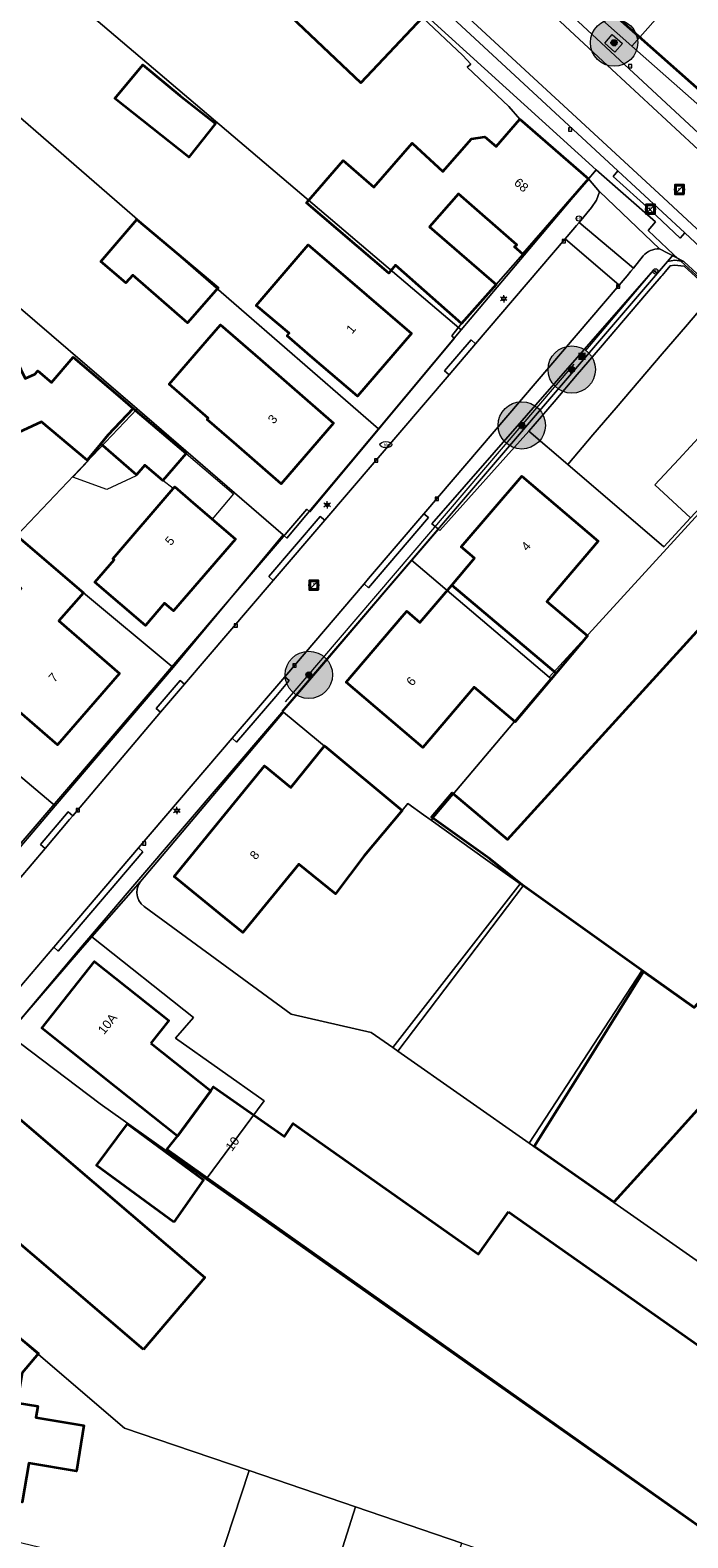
# Model space of a CAD drawing. Header units: metres. Extents: x 163628 to 167676, y 402708 to 405373.
# Tile 250 of 256: x 165515 to 165571, y 403776 to 403903. Entities that reach past the tile are written whole.
import ezdxf
from ezdxf.enums import TextEntityAlignment as Align

# ---------------------------------------------------------------- set-up
doc = ezdxf.new("R2010")
doc.units = ezdxf.units.M
doc.layers.get('0').update_dxf_attribs({"lineweight": 25})
for name, color, linetype, lineweight in [('X-CA190022.004-UO-BGT_Ondergrond$0$GE_202_SHDMuur30cm_Lijn_GEM', 253, 'Continuous', 9), ('X-CA190022.004-UO-BGT_Ondergrond$0$GE_203_VGOHaag_Lijn_GEM', 253, 'X-CA190022.004-UO-BGT_Ondergrond$0$Heg', 9), ('X-CA190022.004-UO-BGT_Ondergrond$0$GE_314_WGDRijbaanLokaleweg_Vlak_GEM', 253, 'Continuous', 9), ('X-CA190022.004-UO-BGT_Ondergrond$0$GE_316_WGDFietspad_Vlak_GEM', 253, 'Continuous', 9), ('X-CA190022.004-UO-BGT_Ondergrond$0$GE_317_WGDVoetpad_Vlak_GEM', 253, 'Continuous', 9), ('X-CA190022.004-UO-BGT_Ondergrond$0$GE_320_WGDParkeervlak_Vlak_GEM', 253, 'Continuous', 9), ('X-CA190022.004-UO-BGT_Ondergrond$0$GE_322_WGDInrit_Vlak_GEM', 253, 'Continuous', 9), ('X-CA190022.004-UO-BGT_Ondergrond$0$GE_401_OTDErf_Vlak_GEM', 253, 'Continuous', 9), ('X-CA190022.004-UO-BGT_Ondergrond$0$GE_4502_GBKN_Huisnummer_Lijn_GEM', 7, 'Continuous', 9), ('X-CA190022.004-UO-BGT_Ondergrond$0$GE_477_BTDGroenvoorziening_Vlak_GEM', 253, 'Continuous', 9), ('X-CA190022.004-UO-BGT_Ondergrond$0$GE_490_WGIBoomspiegel_Inrichtend_Vlak_GEM', 253, 'Continuous', 9), ('X-CA190022.004-UO-BGT_Ondergrond$0$GE_491_VGOHaag_Inrichtend_Vlak_GEM', 253, 'Continuous', 9), ('X-CA190022.004-UO-BGT_Ondergrond$0$GE_601_PNDgrondvlakpand_Vlak_MV_GEM', 34, 'Continuous', 35), ('X-CA190022.004-UO-BGT_Ondergrond$0$GE_632_GBILuifel_Inrichtend_Vlak_GEM', 253, 'Continuous', 9), ('X-CA190022.004-UO-BGT_Ondergrond$0$GE_814_BRDVerkeersbord_Punt_GEM', 253, 'Continuous', 9), ('X-CA190022.004-UO-BGT_Ondergrond$0$GE_832_KSTElektrakast_Punt_GEM', 253, 'Continuous', 9), ('X-CA190022.004-UO-BGT_Ondergrond$0$GE_861_PALLichtmast_Punt_GEM', 253, 'Continuous', 9), ('X-CA190022.004-UO-BGT_Ondergrond$0$GE_882_PutBrandkraan_Punt_GEM', 253, 'Continuous', 9), ('X-CA190022.004-UO-BGT_Ondergrond$0$GE_885_PutInspectieofRioolput_Punt_GEM', 253, 'Continuous', 9), ('X-CA190022.004-UO-BGT_Ondergrond$0$GE_886_PutKolk_Punt_GEM', 253, 'Continuous', 9), ('X-CA190022.004-UO-BGT_Ondergrond$0$N-WE-RI-PUT_INSPECTIE-S', 253, 'Continuous', 9), ('X-CA190022.004-UO-DWM_Beplanting$0$B-WE-GR-BOOM-S AFKOMSTIG UIT BGT', 252, 'Continuous', 0), ('X-CA190022.004-UO-KAD_Percelen$0$B-WE-KG-GRENS_PERCEEL-GV', 150, 'Continuous', 9), ('X-CA190022.004-UO-WHM_Riolering gemeente_NLCS$0$B-WE-RI-PUT-S', 214, 'Continuous', 15)]:
    doc.layers.add(name, color=color, linetype=linetype, lineweight=lineweight)
doc.layers.add('X-CA190022.004-UO-DWM_Beplanting$0$B-WE-GR-BOOM-S AFKOMSTIG UIT BOMENBESTAND GEMEENTE', color=252, linetype='Continuous')
doc.layers.add('X-CA190022.004-UO-DWM_Beplanting$0$N-GV-GR-GRAS-A-200', color=7, linetype='Continuous')
doc.styles.add('X-CA190022.004-UO-BGT_Ondergrond$0$BGT_NAR', font='arial.ttf', dxfattribs={"height": 1})
doc.styles.add('X-CA190022.004-UO-BGT_Ondergrond$0$NLCS-ISO', font='NLCS-ISO.ttf')
doc.linetypes.add('X-CA190022.004-UO-BGT_Ondergrond$0$Heg', pattern='A,5,-1.5,[2,dgnlstyle-meierijstad.shx,S=0.007937,R=45,X=0,Y=0],-1.5', length=8)

# ---------------------------------------------------------------- blocks, each defined once
blk = doc.blocks.new('X-CA190022.004-UO-BGT_Ondergrond$0$SRI-KOLK-SO')
at = {"color": 0, "linetype": 'ByBlock', "lineweight": 18}
blk.add_lwpolyline([(-1.125, -1.125), (1.125, -1.125), (1.125, 1.125), (-1.125, 1.125)], close=True, dxfattribs=at)
at = {"color": 0, "linetype": 'ByBlock', "lineweight": 18, "style": 'X-CA190022.004-UO-BGT_Ondergrond$0$NLCS-ISO'}
blk.add_text('k', height=1.5, dxfattribs=at).set_placement((0, 0), align=Align.MIDDLE_CENTER)
blk = doc.blocks.new('X-CA190022.004-UO-BGT_Ondergrond$0$IMGEOKolk')
at = {"xscale": 5, "yscale": 5, "zscale": 5}
blk.add_blockref('X-CA190022.004-UO-BGT_Ondergrond$0$SRI-KOLK-SO', (0, 0), dxfattribs=at)
blk = doc.blocks.new('X-CA190022.004-UO-BGT_Ondergrond$0$SKL-WATER_BRANDKRAAN_BRANDPUT-SO')
at = {"color": 0, "linetype": 'ByBlock', "lineweight": 18}
blk.add_ellipse((0, 0), major_axis=(2.5, 0), ratio=0.54, dxfattribs=at)
at = {"color": 0, "linetype": 'ByBlock', "lineweight": 18, "style": 'X-CA190022.004-UO-BGT_Ondergrond$0$NLCS-ISO'}
blk.add_text('bk', height=1.5, dxfattribs=at).set_placement((0.16, 0), align=Align.MIDDLE_CENTER)
blk = doc.blocks.new('X-CA190022.004-UO-BGT_Ondergrond$0$IMGEOBrandkraanput')
at = {"xscale": 5, "yscale": 5, "zscale": 5}
blk.add_blockref('X-CA190022.004-UO-BGT_Ondergrond$0$SKL-WATER_BRANDKRAAN_BRANDPUT-SO', (0, 0), dxfattribs=at)
blk = doc.blocks.new('X-CA190022.004-UO-BGT_Ondergrond$0$SIE-WEG_PAAL_VERKEERSBORD-SO')
at = {"linetype": 'ByBlock', "lineweight": 18}
blk.add_circle((0, 0), 1.5, dxfattribs=at)
at = {"linetype": 'ByBlock', "lineweight": 18, "style": 'X-CA190022.004-UO-BGT_Ondergrond$0$NLCS-ISO'}
blk.add_text('vb', height=1.5, dxfattribs=at).set_placement((0, 0.13), align=Align.MIDDLE_CENTER)
blk = doc.blocks.new('X-CA190022.004-UO-BGT_Ondergrond$0$IMGEOVerkeersbord')
at = {"xscale": 5, "yscale": 5, "zscale": 5}
blk.add_blockref('X-CA190022.004-UO-BGT_Ondergrond$0$SIE-WEG_PAAL_VERKEERSBORD-SO', (0, 0), dxfattribs=at)
blk = doc.blocks.new('X-CA190022.004-UO-BGT_Ondergrond$0$SRI-PUT_INSPECTIEPUT_RIOOLPUT-SO')
at = {"color": 0, "linetype": 'ByBlock', "lineweight": 18}
blk.add_lwpolyline([(-1.12, -1.12), (1.12, -1.12), (1.12, 1.12), (-1.12, 1.12)], close=True, dxfattribs=at)
at = {"color": 0, "linetype": 'ByBlock', "lineweight": 18, "style": 'X-CA190022.004-UO-BGT_Ondergrond$0$NLCS-ISO'}
blk.add_text('r', height=1.5, dxfattribs=at).set_placement((0, 0.28), align=Align.MIDDLE_CENTER)
blk = doc.blocks.new('X-CA190022.004-UO-BGT_Ondergrond$0$IMGEOInspectierioolput')
at = {"layer": 'X-CA190022.004-UO-BGT_Ondergrond$0$N-WE-RI-PUT_INSPECTIE-S', "xscale": 10, "yscale": 10, "zscale": 10}
blk.add_blockref('X-CA190022.004-UO-BGT_Ondergrond$0$SRI-PUT_INSPECTIEPUT_RIOOLPUT-SO', (0, 0), dxfattribs=at)
blk = doc.blocks.new('X-CA190022.004-UO-BGT_Ondergrond$0$N-SIE-WEG_LICHTMAST-SO')
h = blk.add_hatch(color=256)
h.paths.add_polyline_path([(1.2, 0.5, 0.658505), (-1.2, 0.5)])
h.paths.add_polyline_path([(-1.2, -0.5, 0.658505), (1.2, -0.5)])
at = {"flags": 128}
for points in [[(-2.2, 1.3), (-1.1, 0.6)], [(-1.2, 0.5), (1.2, 0.5)], [(0, 1.3), (0, 2.5)], [(1.1, 0.6), (2.2, 1.3)], [(-2.2, -1.3), (-1.1, -0.6)], [(-1.2, -0.5), (1.2, -0.5)], [(0, -1.3), (0, -2.5)], [(2.2, -1.3), (1.1, -0.6)]]:
    blk.add_lwpolyline(points, dxfattribs=at)
at = {"ltscale": 0.5}
blk.add_circle((0, 0), 1.27, dxfattribs=at)
at = {"style": 'X-CA190022.004-UO-BGT_Ondergrond$0$NLCS-ISO'}
blk.add_attdef('TYPE', text='', height=1.8, dxfattribs=at).set_placement((0, 2.5), align=Align.BOTTOM_CENTER)
blk = doc.blocks.new('X-CA190022.004-UO-BGT_Ondergrond$0$IMGEOLichtmastpaal')
at = {"xscale": 5, "yscale": 5, "zscale": 5}
blk.add_blockref('X-CA190022.004-UO-BGT_Ondergrond$0$N-SIE-WEG_LICHTMAST-SO', (0, 6.4), dxfattribs=at)
blk = doc.blocks.new('*U30')
at = {"layer": 'X-CA190022.004-UO-BGT_Ondergrond$0$GE_832_KSTElektrakast_Punt_GEM'}
h = blk.add_hatch(color=40, dxfattribs=at)
edge = h.paths.add_edge_path()
edge.add_spline(control_points=[(-15.8, -13), (-15.8, -15.8), (-13, -15.8)], knot_values=[0, 0, 0, 1, 1, 1], degree=2, periodic=0)
edge.add_line((-13, -15.8), (13, -15.8))
edge.add_spline(control_points=[(13, -15.8), (15.8, -15.8), (15.8, -13)], knot_values=[0, 0, 0, 1, 1, 1], degree=2, periodic=0)
edge.add_line((15.8, -13), (15.8, 13))
edge.add_spline(control_points=[(15.8, 13), (15.8, 15.8), (13.2, 15.8)], knot_values=[0, 0, 0, 1, 1, 1], degree=2, periodic=0)
edge.add_line((13.2, 15.8), (-13, 15.8))
edge.add_spline(control_points=[(-13, 15.8), (-15.8, 15.8), (-15.8, 13)], knot_values=[0, 0, 0, 1, 1, 1], degree=2, periodic=0)
edge.add_line((-15.8, 13), (-15.8, -13))
blk = doc.blocks.new('X-CA190022.004-UO-BGT_Ondergrond$0$IMGEOElektrakast')
at = {"layer": 'X-CA190022.004-UO-BGT_Ondergrond$0$GE_832_KSTElektrakast_Punt_GEM'}
h = blk.add_hatch(color=0, dxfattribs=at)
edge = h.paths.add_edge_path()
edge.add_spline(control_points=[(8.9, -11.9), (9.1, -11.9), (9.1, -11.7)], knot_values=[0, 0, 0, 1, 1, 1], degree=2, periodic=0)
edge.add_line((9.1, -11.7), (9.1, 3.6))
edge.add_line((9.1, 3.6), (-9.1, 3.6))
edge.add_line((-9.1, 3.6), (-9.1, -11.7))
edge.add_spline(control_points=[(-9.1, -11.7), (-9, -11.9), (-8.9, -11.9)], knot_values=[0, 0, 0, 1, 1, 1], degree=2, periodic=0)
edge.add_line((-8.9, -11.9), (8.9, -11.9))
edge = h.paths.add_edge_path()
edge.add_line((8.9, 9.2), (-8.9, 9.2))
edge.add_spline(control_points=[(-8.9, 9.2), (-9.1, 9.1), (-9.1, 9)], knot_values=[0, 0, 0, 1, 1, 1], degree=2, periodic=0)
edge.add_line((-9.1, 9), (-9.1, 6.6))
edge.add_spline(control_points=[(-9.1, 6.6), (-9, 6.4), (-8.9, 6.4)], knot_values=[0, 0, 0, 1, 1, 1], degree=2, periodic=0)
edge.add_line((-8.9, 6.4), (8.9, 6.4))
edge.add_spline(control_points=[(8.9, 6.4), (9.1, 6.4), (9.1, 6.6)], knot_values=[0, 0, 0, 1, 1, 1], degree=2, periodic=0)
edge.add_line((9.1, 6.6), (9.1, 9))
edge.add_spline(control_points=[(9.1, 9), (9.1, 9.2), (8.9, 9.2)], knot_values=[0, 0, 0, 1, 1, 1], degree=2, periodic=0)
h = blk.add_hatch(color=0, dxfattribs=at)
edge = h.paths.add_edge_path(flags=0)
edge.add_spline(control_points=[(-7.3, -1.4), (-7.3, -2.4), (-6.1, -2.6)], knot_values=[0, 0, 0, 1, 1, 1], degree=2, periodic=0)
edge.add_spline(control_points=[(-6.1, -2.6), (-4.8, -2.4), (-4.8, -1.5), (-4.8, -0.1), (-6.1, -0.1)], knot_values=[0, 0, 0, 0.5, 0.5, 1, 1, 1], degree=2, periodic=0)
edge.add_spline(control_points=[(-6.1, -0.1), (-7.1, -0.1), (-7.3, -1.3)], knot_values=[0, 0, 0, 1, 1, 1], degree=2, periodic=0)
edge.add_line((-7.3, -1.3), (-7.3, -1.4))
at = {"layer": 'X-CA190022.004-UO-BGT_Ondergrond$0$GE_832_KSTElektrakast_Punt_GEM', "color": 0}
blk.add_blockref('*U30', (0, 0), dxfattribs=at)
blk = doc.blocks.new('X-CA190022.004-UO-WHM_Riolering gemeente_NLCS$0$B-SRI-PUT_BETON-SO')
blk.add_line((-1.41, -1.41), (1.41, 1.41))
at = {"lineweight": -3, "flags": 128}
blk.add_lwpolyline([(2, -2), (2, 2), (-2, 2), (-2, -2)], close=True, dxfattribs=at)
at = {"lineweight": -3}
blk.add_circle((0, 0), 2, dxfattribs=at)
blk = doc.blocks.new('X-CA190022.004-UO-DWM_Beplanting$0$SGR-BOOM_01-SO')
at = {"linetype": 'ByBlock', "lineweight": 18}
h = blk.add_hatch(color=0, dxfattribs=at)
h.dxf.hatch_style = 1
edge = h.paths.add_edge_path()
edge.add_arc((0, 0), 0.25, 0, 360)
at = {"color": 0, "linetype": 'ByBlock', "lineweight": 18}
for radius in [2, 0.25]:
    blk.add_circle((0, 0), radius, dxfattribs=at)
blk = doc.blocks.new('X-CA190022.004-UO-DWM_Beplanting$0$IMGEOBoom')
at = {"transparency": 33554457}
h = blk.add_hatch(color=256, dxfattribs=at)
h.dxf.hatch_style = 1
edge = h.paths.add_edge_path()
edge.add_arc((0, 0), 100, 0, 360)
edge = h.paths.add_edge_path(flags=17)
edge.add_arc((0, 0), 12.5, 0, 360)
h = blk.add_hatch()
h.set_pattern_fill('ANGLE', color=256)
h.set_pattern_definition([(0, (0, 0), (0, 6.985), [5.08, -1.905]), (90, (0, 0), (-6.985, 4e-16), [5.08, -1.905])])
edge = h.paths.add_edge_path(flags=17)
edge.add_arc((0, 0), 12.5, 0, 360)
at = {"layer": 'X-CA190022.004-UO-DWM_Beplanting$0$N-GV-GR-GRAS-A-200'}
h = blk.add_hatch(color=256, dxfattribs=at)
h.dxf.hatch_style = 1
edge = h.paths.add_edge_path(flags=17)
edge.add_arc((0, 0), 12.5, 0, 360)
at = {"xscale": 50, "yscale": 50, "zscale": 50}
blk.add_blockref('X-CA190022.004-UO-DWM_Beplanting$0$SGR-BOOM_01-SO', (0, 0), dxfattribs=at)

msp = doc.modelspace()

# ---------------------------------------------------------------- linework, layer by layer
at = {"layer": 'X-CA190022.004-UO-BGT_Ondergrond$0$GE_202_SHDMuur30cm_Lijn_GEM'}
msp.add_line((165568.491, 403859.579), (165560.381, 403866.57), dxfattribs=at)
at = {"layer": 'X-CA190022.004-UO-BGT_Ondergrond$0$GE_203_VGOHaag_Lijn_GEM'}
for p, q in [((165561.903, 403876.188), (165567.66, 403882.985)), ((165536.512, 403846.473), (165560.926, 403875.04))]:
    msp.add_line(p, q, dxfattribs=at)
at = {"layer": 'X-CA190022.004-UO-BGT_Ondergrond$0$GE_314_WGDRijbaanLokaleweg_Vlak_GEM', "flags": 128}
for points in [[(165603.654, 403856.382), (165568.085, 403889.49), (165541.795, 403913.781)], [(165559.352, 403904.391), (165562.959, 403901.025)], [(165562.959, 403901.025), (165574.501, 403890.328)], [(165566.756, 403884.197), (165565.934, 403883.176), (165561.344, 403887.035), (165562.399, 403888.281), (165562.805, 403888.917), (165563.057, 403889.627)], [(165563.057, 403889.627), (165563.066, 403889.654), (165568.138, 403884.786)], [(165561.344, 403887.035), (165565.934, 403883.176), (165565.711, 403882.9), (165565.412, 403882.528), (165564.889, 403881.916), (165564.717, 403881.714), (165560.161, 403885.638), (165560.332, 403885.84), (165561.115, 403886.764), (165561.344, 403887.035)], [(165502.917, 403808.141), (165502.893, 403808.161), (165497.775, 403812.536), (165497.751, 403812.557), (165500.392, 403815.595), (165504.072, 403819.827), (165505.198, 403821.121), (165516.194, 403834.086), (165518.269, 403836.533), (165518.537, 403836.849), (165525.955, 403845.595), (165527.984, 403847.97), (165535.484, 403856.75), (165539.836, 403861.844), (165550.345, 403874.147), (165552.584, 403876.768), (165560.161, 403885.638), (165564.717, 403881.714), (165548.225, 403862.397), (165543.538, 403856.907), (165543.157, 403856.46), (165536.455, 403848.611)], [(165573.761, 403871.347), (165571.728, 403869.146), (165569.758, 403867.013), (165567.742, 403864.83), (165570.767, 403862.036), (165568.491, 403859.579), (165560.381, 403866.57), (165562.511, 403869.065), (165564.469, 403871.357), (165566.423, 403873.645), (165568.371, 403875.926), (165570.325, 403878.214), (165571.929, 403880.092), (165572.735, 403881.036), (165577.516, 403876.411), (165577.918, 403876.584), (165581.306, 403873.448), (165576.887, 403868.663), (165573.898, 403871.22), (165573.761, 403871.347)], [(165536.455, 403848.611), (165532.004, 403843.397), (165524.084, 403834.12), (165516.922, 403825.732), (165511.626, 403819.528), (165509.251, 403816.746), (165509.249, 403816.744), (165503.498, 403810.082)]]:
    msp.add_lwpolyline(points, dxfattribs=at)
at = {"layer": 'X-CA190022.004-UO-BGT_Ondergrond$0$GE_314_WGDRijbaanLokaleweg_Vlak_GEM'}
msp.add_arc((165568.042, 403883.095), 1.694, 86.7638, 139.40301, dxfattribs=at)
at = {"layer": 'X-CA190022.004-UO-BGT_Ondergrond$0$GE_316_WGDFietspad_Vlak_GEM', "flags": 128}
for points in [[(165629.158, 403831.276), (165628.319, 403832.082), (165626.45, 403833.877), (165622.969, 403837.218), (165622.668, 403837.507), (165571.582, 403884.926), (165570.271, 403886.141), (165564.598, 403891.398), (165534.765, 403919.041), (165530.348, 403923.134), (165525.571, 403927.567), (165519.398, 403933.08), (165520.087, 403933.866), (165520.419, 403933.575), (165529.235, 403925.402), (165541.795, 403913.781)], [(165541.795, 403913.781), (165568.085, 403889.49), (165603.654, 403856.382)], [(165551.085, 403913.495), (165597.235, 403870.621), (165600.209, 403867.859), (165612.569, 403856.376), (165617.476, 403851.818), (165626.73, 403843.22), (165630.693, 403839.539), (165635.856, 403834.378)], [(165574.501, 403890.328), (165562.959, 403901.025), (165559.352, 403904.391)]]:
    msp.add_lwpolyline(points, dxfattribs=at)
at = {"layer": 'X-CA190022.004-UO-BGT_Ondergrond$0$GE_317_WGDVoetpad_Vlak_GEM', "flags": 128}
for points in [[(165518.092, 403934.232), (165518.369, 403933.988), (165519.117, 403933.328), (165519.398, 403933.08), (165525.571, 403927.567), (165530.348, 403923.134), (165534.765, 403919.041), (165564.598, 403891.398), (165564.215, 403890.911), (165567.349, 403888.084), (165569.87, 403885.708), (165570.271, 403886.141), (165571.582, 403884.926), (165622.668, 403837.507), (165622.969, 403837.218), (165622.669, 403836.888), (165626.123, 403833.536), (165626.45, 403833.877), (165628.319, 403832.082), (165629.158, 403831.276)], [(165635.856, 403834.378), (165630.693, 403839.539), (165630.95, 403839.804), (165628.837, 403841.772), (165627.03, 403843.542), (165626.73, 403843.22), (165617.476, 403851.818), (165617.776, 403852.141), (165616.96, 403852.869), (165614.657, 403855.041), (165612.85, 403856.687), (165612.569, 403856.376), (165600.209, 403867.859), (165600.463, 403868.12), (165597.475, 403870.936), (165597.235, 403870.621), (165551.085, 403913.495)], [(165562.941, 403905.809), (165572.54, 403897.33)], [(165625.281, 403832.538), (165621.24, 403836.6), (165621.43, 403836.83), (165620.16, 403838.08), (165620.05, 403837.96), (165610.427, 403846.946), (165599.05, 403857.57), (165598.87, 403857.38), (165593.35, 403862.46), (165593.25, 403862.39), (165585.868, 403869.224), (165581.306, 403873.448), (165577.918, 403876.584), (165570.2, 403883.73), (165568.138, 403884.786), (165563.066, 403889.654), (165563.057, 403889.627), (165562.14, 403890.72), (165556.34, 403895.77), (165555.39, 403896.84), (165551.88, 403900.16), (165552.18, 403900.43), (165551.5, 403901.16), (165548.089, 403904.363)], [(165503.758, 403822.41), (165538.32, 403862.77), (165538.57, 403862.56), (165550.78, 403877.22), (165550.58, 403877.43), (165551.41, 403878.47), (165554.34, 403881.79), (165556.57, 403884.36), (165562.14, 403890.72), (165563.057, 403889.627), (165562.805, 403888.917), (165562.399, 403888.281), (165561.344, 403887.035), (165561.115, 403886.764), (165560.332, 403885.84), (165560.161, 403885.638), (165552.584, 403876.768), (165552.204, 403877.093), (165549.965, 403874.472), (165550.345, 403874.147), (165539.836, 403861.844), (165539.455, 403862.169), (165535.104, 403857.075), (165535.484, 403856.75)], [(165511.626, 403819.528), (165516.922, 403825.732), (165517.303, 403825.407), (165524.464, 403833.795), (165524.084, 403834.12), (165532.004, 403843.397), (165532.384, 403843.073), (165535.69, 403846.944), (165536.835, 403848.286), (165536.455, 403848.611), (165543.157, 403856.46), (165543.537, 403856.136), (165548.606, 403862.073), (165548.225, 403862.397), (165564.717, 403881.714), (165564.889, 403881.916), (165565.412, 403882.528), (165565.711, 403882.9), (165565.934, 403883.176), (165566.756, 403884.197)], [(165568.138, 403884.786), (165570.2, 403883.73), (165569.44, 403883.83), (165568.8, 403883.74), (165567.949, 403882.744), (165567.622, 403883.003), (165548.888, 403861.534), (165549.443, 403861.087)], [(165549.443, 403861.087), (165544.889, 403855.755), (165539.384, 403849.311), (165523.788, 403831.058), (165519.066, 403825.532), (165510.227, 403815.032), (165504.507, 403808.362), (165504.57, 403806.727), (165502.917, 403808.141)], [(165535.484, 403856.75), (165527.984, 403847.97), (165527.604, 403848.295), (165525.575, 403845.92), (165525.955, 403845.595), (165518.537, 403836.849), (165518.156, 403837.172), (165515.812, 403834.409), (165516.194, 403834.086), (165505.198, 403821.121)]]:
    msp.add_lwpolyline(points, dxfattribs=at)
at = {"layer": 'X-CA190022.004-UO-BGT_Ondergrond$0$GE_317_WGDVoetpad_Vlak_GEM', "extrusion": (0, 0, -1)}
msp.add_arc((-165568.042, 403883.095), 1.694, 40.59699, 93.2362, dxfattribs=at)
at = {"layer": 'X-CA190022.004-UO-BGT_Ondergrond$0$GE_320_WGDParkeervlak_Vlak_GEM', "flags": 128}
for points in [[(165570.325, 403878.214), (165568.371, 403875.926), (165566.423, 403873.645), (165564.469, 403871.357), (165562.511, 403869.065), (165560.381, 403866.57), (165557.099, 403869.372), (165559.23, 403871.867), (165561.188, 403874.16), (165563.142, 403876.448), (165565.089, 403878.728), (165567.043, 403881.016), (165568.278, 403882.463), (165568.346, 403882.542), (165568.648, 403882.893), (165569.045, 403883.356), (165569.398, 403883.405), (165570.227, 403883.338), (165572.735, 403881.036), (165571.929, 403880.092), (165570.325, 403878.214)], [(165573.898, 403871.22), (165576.887, 403868.663), (165574.753, 403866.352), (165572.783, 403864.219), (165570.767, 403862.036), (165567.742, 403864.83), (165569.758, 403867.013), (165571.728, 403869.146), (165573.761, 403871.347), (165573.898, 403871.22)]]:
    msp.add_lwpolyline(points, dxfattribs=at)
at = {"layer": 'X-CA190022.004-UO-BGT_Ondergrond$0$GE_322_WGDInrit_Vlak_GEM', "flags": 128}
for points in [[(165564.598, 403891.398), (165570.271, 403886.141), (165569.87, 403885.708), (165567.349, 403888.084), (165564.215, 403890.911), (165564.598, 403891.398)], [(165552.584, 403876.768), (165550.345, 403874.147), (165549.965, 403874.472), (165552.204, 403877.093), (165552.584, 403876.768)], [(165539.836, 403861.844), (165535.484, 403856.75), (165535.104, 403857.075), (165539.455, 403862.169), (165539.836, 403861.844)], [(165548.225, 403862.397), (165548.606, 403862.073), (165543.537, 403856.136), (165543.157, 403856.46), (165543.538, 403856.907), (165548.225, 403862.397)], [(165527.984, 403847.97), (165525.955, 403845.595), (165525.575, 403845.92), (165527.604, 403848.295), (165527.984, 403847.97)], [(165536.455, 403848.611), (165536.835, 403848.286), (165535.69, 403846.944), (165532.384, 403843.073), (165532.004, 403843.397), (165536.455, 403848.611)], [(165518.537, 403836.849), (165518.269, 403836.533), (165516.194, 403834.086), (165515.812, 403834.409), (165518.156, 403837.172), (165518.537, 403836.849)], [(165524.084, 403834.12), (165524.464, 403833.795), (165517.303, 403825.407), (165516.922, 403825.732), (165524.084, 403834.12)]]:
    msp.add_lwpolyline(points, dxfattribs=at)
at = {"layer": 'X-CA190022.004-UO-BGT_Ondergrond$0$GE_401_OTDErf_Vlak_GEM', "flags": 128}
for points in [[(165523.107, 403917.625), (165542.892, 403898.827), (165548.089, 403904.363), (165551.5, 403901.16), (165552.18, 403900.43), (165551.88, 403900.16), (165555.39, 403896.84), (165556.34, 403895.77), (165554.324, 403893.455), (165553.381, 403894.275), (165552.238, 403894.104), (165549.828, 403891.336), (165547.22, 403893.74), (165543.98, 403890.01), (165541.38, 403892.27), (165538.28, 403888.7), (165545.25, 403882.75), (165545.83, 403883.41), (165551.41, 403878.47)], [(165524.469, 403900.367), (165527.599, 403897.767), (165530.597, 403895.394), (165528.344, 403892.548), (165522.088, 403897.5), (165524.469, 403900.367)], [(165554.34, 403881.79), (165548.69, 403886.65), (165551.14, 403889.45), (165556.06, 403885.15), (165555.89, 403884.96), (165556.57, 403884.36), (165554.34, 403881.79)], [(165523.95, 403887.29), (165530.832, 403881.511), (165528.24, 403878.54), (165523.62, 403882.57), (165523.03, 403881.93), (165520.91, 403883.73), (165523.95, 403887.29)], [(165536.833, 403877.654), (165534.053, 403880.013), (165538.449, 403885.144), (165538.605, 403885.008), (165543.38, 403880.9), (165547.17, 403877.64), (165542.6, 403872.33), (165538.81, 403875.59), (165536.653, 403877.445), (165536.833, 403877.654)], [(165551.41, 403878.47), (165550.58, 403877.43), (165550.78, 403877.22), (165538.57, 403862.56), (165538.32, 403862.77), (165503.758, 403822.41)], [(165529.911, 403877.074), (165531.033, 403878.365), (165534.38, 403875.453), (165536.82, 403873.33), (165540.59, 403870.05), (165536.14, 403864.93), (165532.37, 403868.21), (165529.889, 403870.369), (165529.985, 403870.479), (165526.678, 403873.354), (165529.911, 403877.074)], [(165515.881, 403870.153), (165509.604, 403867.257), (165508.7, 403869.22), (165506.61, 403873.76), (165513.09, 403876.75), (165514.5, 403873.82), (165515.33, 403874.2), (165515.58, 403874.47), (165516.74, 403873.48), (165518.58, 403875.64), (165522.37, 403872.38), (165523.629, 403871.297), (165528.112, 403867.474), (165526.157, 403865.206), (165524.642, 403866.512), (165523.931, 403865.686), (165520.9, 403868.298), (165519.764, 403866.93), (165515.881, 403870.153)], [(165509.83, 403860.03), (165512.15, 403861.93), (165519.43, 403855.69), (165517.37, 403853.32), (165522.48, 403848.89), (165517.24, 403842.84), (165508.923, 403850.034), (165514.177, 403856.07), (165509.636, 403859.848), (165507.392, 403857.735), (165505.644, 403861.385), (165502.903, 403860.217), (165501.589, 403863.211), (165497.879, 403861.497), (165494.82, 403868.11), (165501.25, 403871.08), (165502.46, 403868.54), (165505.22, 403869.82), (165509.83, 403860.03)], [(165618.71, 403717.57), (165513.858, 403751.578), (165497.45, 403756.9), (165497.641, 403758.03), (165500.882, 403777.188), (165504.103, 403795.945), (165504.133, 403796.118), (165504.776, 403799.861), (165504.809, 403800.559), (165504.57, 403806.727), (165504.507, 403808.362), (165510.227, 403815.032), (165519.066, 403825.532), (165523.788, 403831.058), (165539.384, 403849.311), (165544.889, 403855.755), (165549.443, 403861.087), (165549.566, 403860.988), (165557.099, 403869.372), (165560.381, 403866.57), (165568.491, 403859.579), (165570.767, 403862.036)], [(165559.39, 403848.909), (165555.922, 403844.802), (165552.48, 403847.731), (165548.137, 403842.63), (165541.652, 403848.155), (165546.385, 403853.704), (165546.767, 403854.151), (165547.877, 403853.204), (165550.568, 403856.359), (165552.498, 403858.621), (165551.369, 403859.584), (165556.487, 403865.582), (165562.948, 403860.069), (165558.597, 403854.975), (165562.051, 403852.06), (165559.39, 403848.909)], [(165522.034, 403858.493), (165521.922, 403858.59), (165527.025, 403864.513), (165527.152, 403864.66), (165528.499, 403863.5), (165532.29, 403860.24), (165527.06, 403854.17), (165526.302, 403854.822), (165524.678, 403852.934), (165520.41, 403856.606), (165522.034, 403858.493)], [(165568.75, 403809.106), (165564.284, 403804.153), (165558.677, 403808.075), (165557.54, 403808.87), (165561.704, 403815.537), (165566.79, 403823.679), (165557.71, 403830.15), (165556.511, 403830.999), (165553.778, 403833.203), (165548.865, 403836.735), (165550.608, 403838.779), (165555.277, 403834.849), (165574.17, 403855.6)], [(165543.17, 403833.46), (165540.734, 403830.239), (165537.632, 403832.765), (165532.918, 403826.977), (165530.973, 403828.548), (165527.097, 403831.707), (165534.73, 403841.07), (165536.97, 403839.23), (165539.82, 403842.75), (165546.37, 403837.3), (165543.17, 403833.46)], [(165586.173, 403828.426), (165568.75, 403809.106)], [(165532.576, 403804.301), (165530.58, 403805.72), (165526.5, 403808.62), (165527.4, 403809.75), (165522.187, 403813.897), (165515.91, 403818.89), (165520.38, 403824.51), (165526.67, 403819.52), (165525.14, 403817.61), (165530.2, 403813.59), (165530.44, 403813.93), (165536.421, 403809.71), (165537.171, 403810.826), (165552.841, 403799.763), (165555.375, 403803.355), (165591.231, 403778.077), (165584.198, 403767.733), (165532.576, 403804.301)], [(165529.708, 403797.783), (165524.503, 403791.695), (165505.71, 403807.764), (165510.916, 403813.852), (165529.708, 403797.783)], [(165527.079, 403802.461), (165520.554, 403807.278), (165523.154, 403810.799), (165529.584, 403806.052), (165527.079, 403802.461)], [(165514.264, 403778.778), (165507.46, 403779.91), (165509.41, 403791.68), (165511.78, 403794.55), (165515.63, 403791.36), (165514.266, 403789.73), (165513.847, 403787.201), (165515.585, 403786.913), (165515.425, 403785.95), (165519.485, 403785.277), (165518.846, 403781.422), (165514.813, 403782.09), (165514.264, 403778.778)]]:
    msp.add_lwpolyline(points, dxfattribs=at)
at = {"layer": 'X-CA190022.004-UO-BGT_Ondergrond$0$GE_477_BTDGroenvoorziening_Vlak_GEM', "flags": 128}
msp.add_lwpolyline([(165557.099, 403869.372), (165549.566, 403860.988), (165549.443, 403861.087), (165548.888, 403861.534), (165567.622, 403883.003), (165567.949, 403882.744), (165568.8, 403883.74), (165569.44, 403883.83), (165570.2, 403883.73), (165577.918, 403876.584), (165577.516, 403876.411), (165572.735, 403881.036), (165570.227, 403883.338), (165569.398, 403883.405), (165569.045, 403883.356), (165568.648, 403882.893), (165568.346, 403882.542), (165568.278, 403882.463), (165567.043, 403881.016), (165565.089, 403878.728), (165563.142, 403876.448), (165561.188, 403874.16), (165559.23, 403871.867), (165557.099, 403869.372)], dxfattribs=at)
at = {"layer": 'X-CA190022.004-UO-BGT_Ondergrond$0$GE_490_WGIBoomspiegel_Inrichtend_Vlak_GEM', "flags": 128}
msp.add_lwpolyline([(165564.996, 403902.166), (165564.359, 403901.434), (165563.499, 403902.184), (165564.137, 403902.915), (165564.996, 403902.166)], dxfattribs=at)
at = {"layer": 'X-CA190022.004-UO-BGT_Ondergrond$0$GE_491_VGOHaag_Inrichtend_Vlak_GEM', "flags": 128}
msp.add_lwpolyline([(165557.099, 403869.372), (165549.566, 403860.988), (165549.443, 403861.087), (165548.888, 403861.534), (165567.622, 403883.003), (165567.949, 403882.744), (165568.8, 403883.74), (165569.44, 403883.83), (165570.2, 403883.73), (165577.918, 403876.584), (165577.516, 403876.411), (165572.735, 403881.036), (165570.227, 403883.338), (165569.398, 403883.405), (165569.045, 403883.356), (165568.648, 403882.893), (165568.346, 403882.542), (165568.278, 403882.463), (165567.043, 403881.016), (165565.089, 403878.728), (165563.142, 403876.448), (165561.188, 403874.16), (165559.23, 403871.867), (165557.099, 403869.372)], dxfattribs=at)
at = {"layer": 'X-CA190022.004-UO-BGT_Ondergrond$0$GE_601_PNDgrondvlakpand_Vlak_MV_GEM', "flags": 128}
for points in [[(165528.934, 403922.348), (165548.089, 403904.363), (165542.892, 403898.827), (165523.107, 403917.625), (165524.544, 403920.283), (165528.461, 403922.14), (165528.923, 403922.359), (165528.934, 403922.348)], [(165576.108, 403915.594), (165573.267, 403911.872), (165579.739, 403906.555), (165577.95, 403904.23), (165578.08, 403904.14), (165574.569, 403899.824), (165572.54, 403897.33), (165562.941, 403905.809), (165568.49, 403913.25), (165568.493, 403913.255), (165572.1, 403918.35), (165572.256, 403918.568), (165576.108, 403915.594)], [(165527.599, 403897.767), (165530.597, 403895.394), (165528.344, 403892.548), (165522.088, 403897.5), (165524.469, 403900.367), (165527.599, 403897.767)], [(165562.14, 403890.72), (165556.57, 403884.36), (165555.89, 403884.96), (165556.06, 403885.15), (165551.14, 403889.45), (165548.69, 403886.65), (165554.34, 403881.79), (165551.41, 403878.47), (165545.83, 403883.41), (165545.25, 403882.75), (165538.28, 403888.7), (165541.38, 403892.27), (165543.98, 403890.01), (165547.22, 403893.74), (165549.828, 403891.336), (165552.238, 403894.104), (165553.381, 403894.275), (165554.324, 403893.455), (165556.34, 403895.77), (165562.14, 403890.72)], [(165523.95, 403887.29), (165530.832, 403881.511), (165528.24, 403878.54), (165523.62, 403882.57), (165523.03, 403881.93), (165520.91, 403883.73), (165523.95, 403887.29)], [(165543.38, 403880.9), (165547.17, 403877.64), (165542.6, 403872.33), (165538.81, 403875.59), (165536.653, 403877.445), (165536.833, 403877.654), (165534.053, 403880.013), (165538.449, 403885.144), (165538.605, 403885.008), (165543.38, 403880.9)], [(165536.82, 403873.33), (165540.59, 403870.05), (165536.14, 403864.93), (165532.37, 403868.21), (165529.889, 403870.369), (165529.985, 403870.479), (165526.678, 403873.354), (165529.911, 403877.074), (165531.033, 403878.365), (165534.38, 403875.453), (165536.82, 403873.33)], [(165522.37, 403872.38), (165523.629, 403871.297), (165521.541, 403869.07), (165520.9, 403868.298), (165519.764, 403866.93), (165515.881, 403870.153), (165509.604, 403867.257), (165508.7, 403869.22), (165506.61, 403873.76), (165513.09, 403876.75), (165514.5, 403873.82), (165515.33, 403874.2), (165515.58, 403874.47), (165516.74, 403873.48), (165518.58, 403875.64), (165522.37, 403872.38)], [(165523.629, 403871.297), (165528.112, 403867.474), (165526.157, 403865.206), (165524.642, 403866.512), (165523.931, 403865.686), (165520.9, 403868.298), (165521.541, 403869.07), (165523.629, 403871.297)], [(165550.568, 403856.359), (165552.498, 403858.621), (165551.369, 403859.584), (165556.487, 403865.582), (165562.948, 403860.069), (165558.597, 403854.975), (165562.051, 403852.06), (165559.39, 403848.909), (165550.568, 403856.359)], [(165528.499, 403863.5), (165532.29, 403860.24), (165527.06, 403854.17), (165526.302, 403854.822), (165524.678, 403852.934), (165520.41, 403856.606), (165522.034, 403858.493), (165521.922, 403858.59), (165527.025, 403864.513), (165527.152, 403864.66), (165528.499, 403863.5)], [(165586.13, 403851.98), (165584.401, 403849.815), (165582.663, 403851.383), (165575.269, 403843.212), (165577.687, 403841.01), (165584.199, 403835.079), (165581.789, 403832.445), (165571.068, 403820.636), (165566.79, 403823.679), (165557.71, 403830.15), (165556.511, 403830.999), (165553.778, 403833.203), (165548.865, 403836.735), (165550.608, 403838.779), (165555.277, 403834.849), (165574.17, 403855.6), (165572.26, 403857.35), (165575.79, 403861.27), (165576.06, 403861.06), (165577.4, 403862.52), (165579.28, 403860.81), (165577.97, 403859.39), (165586.13, 403851.98)], [(165509.83, 403860.03), (165512.15, 403861.93), (165519.43, 403855.69), (165517.37, 403853.32), (165522.48, 403848.89), (165517.24, 403842.84), (165508.923, 403850.034), (165514.177, 403856.07), (165509.636, 403859.848), (165509.83, 403860.03)], [(165550.568, 403856.359), (165559.39, 403848.909), (165555.922, 403844.802), (165552.48, 403847.731), (165548.137, 403842.63), (165541.652, 403848.155), (165546.385, 403853.704), (165546.767, 403854.151), (165547.877, 403853.204), (165550.568, 403856.359)], [(165530.973, 403828.548), (165527.097, 403831.707), (165534.73, 403841.07), (165536.97, 403839.23), (165539.82, 403842.75), (165546.37, 403837.3), (165543.17, 403833.46), (165540.734, 403830.239), (165537.632, 403832.765), (165532.918, 403826.977), (165530.973, 403828.548)], [(165586.173, 403828.426), (165568.75, 403809.106), (165564.284, 403804.153), (165558.677, 403808.075), (165557.54, 403808.87), (165561.704, 403815.537), (165566.79, 403823.679), (165571.068, 403820.636), (165581.789, 403832.445), (165586.173, 403828.426)], [(165525.14, 403817.61), (165530.2, 403813.59), (165527.4, 403809.75), (165522.187, 403813.897), (165515.91, 403818.89), (165520.38, 403824.51), (165526.67, 403819.52), (165525.14, 403817.61)], [(165524.503, 403791.695), (165505.71, 403807.764), (165510.916, 403813.852), (165529.708, 403797.783), (165524.503, 403791.695)], [(165555.375, 403803.355), (165591.231, 403778.077), (165584.198, 403767.733), (165532.576, 403804.301), (165530.58, 403805.72), (165526.5, 403808.62), (165527.4, 403809.75), (165530.2, 403813.59), (165530.44, 403813.93), (165536.421, 403809.71), (165537.171, 403810.826), (165552.841, 403799.763), (165555.375, 403803.355)], [(165527.079, 403802.461), (165520.554, 403807.278), (165523.154, 403810.799), (165529.584, 403806.052), (165527.079, 403802.461)], [(165513.847, 403787.201), (165515.585, 403786.913), (165515.425, 403785.95), (165519.485, 403785.277), (165518.846, 403781.422), (165514.813, 403782.09), (165514.264, 403778.778), (165507.46, 403779.91), (165509.41, 403791.68), (165511.78, 403794.55), (165515.63, 403791.36), (165514.266, 403789.73), (165513.847, 403787.201)]]:
    msp.add_lwpolyline(points, dxfattribs=at)
at = {"layer": 'X-CA190022.004-UO-BGT_Ondergrond$0$GE_632_GBILuifel_Inrichtend_Vlak_GEM', "flags": 128}
for points in [[(165519.764, 403866.93), (165520.9, 403868.298), (165523.931, 403865.686), (165523.906, 403865.596), (165521.414, 403864.439), (165518.53, 403865.478), (165519.834, 403866.872), (165519.764, 403866.93)], [(165526.157, 403865.206), (165528.112, 403867.474), (165532.113, 403864.062), (165530.314, 403861.939), (165527.152, 403864.66), (165527.025, 403864.513), (165526.157, 403865.206)]]:
    msp.add_lwpolyline(points, dxfattribs=at)
at = {"layer": 'X-CA190022.004-UO-KAD_Percelen$0$B-WE-KG-GRENS_PERCEEL-GV', "flags": 128}
for points in [[(165589.7, 403920.758), (165590.238, 403921.747), (165586.94, 403923.41), (165582.231, 403925.928), (165578.817, 403920.969), (165575.281, 403916.242), (165571.653, 403918.671), (165568.473, 403913.157), (165566.991, 403911.198), (165567.268, 403910.953), (165562.33, 403905.015), (165565.807, 403901.943), (165572.268, 403909.258), (165582.603, 403924.65)], [(165572.74, 403895.819), (165589.7, 403920.758), (165582.603, 403924.65), (165572.268, 403909.258), (165565.807, 403901.943)], [(165562.785, 403891.484), (165545.723, 403906.991), (165529.8, 403922.245), (165516.162, 403915.666), (165512.226, 403911.222), (165551.363, 403877.959)], [(165544.369, 403869.579), (165551.363, 403877.959), (165512.226, 403911.222), (165505.303, 403903.521)], [(165544.369, 403869.579), (165505.303, 403903.521), (165500.095, 403908.046), (165488.008, 403902.301), (165512.515, 403881.147), (165523.967, 403871.262), (165536.316, 403860.6), (165536.643, 403860.314)], [(165569.323, 403884.319), (165547.18, 403858.471), (165558.813, 403848.566), (165581.395, 403873.302)], [(165502.278, 403876.156), (165505.22, 403869.82), (165509.985, 403859.701), (165512.46, 403861.72), (165513.806, 403860.555), (165523.967, 403871.262), (165512.515, 403881.147)], [(165594.65, 403861.179), (165581.395, 403873.302), (165558.813, 403848.566), (165558.954, 403848.444), (165548.842, 403836.474), (165553.63, 403833.04), (165556.366, 403831.101), (165556.608, 403830.93), (165566.678, 403823.797), (165571.068, 403820.636), (165581.87, 403832.534), (165584.199, 403835.079), (165575.269, 403843.212), (165582.663, 403851.383), (165584.401, 403849.815)], [(165523.967, 403871.262), (165513.806, 403860.555), (165519.43, 403855.69), (165527.034, 403849.396), (165536.316, 403860.6)], [(165503.197, 403849.377), (165517.037, 403837.673), (165527.034, 403849.396), (165519.43, 403855.69), (165513.806, 403860.555)], [(165548.197, 403836.936), (165548.842, 403836.474), (165558.954, 403848.444), (165558.813, 403848.566), (165547.18, 403858.471), (165536.238, 403845.698), (165536.338, 403845.615), (165546.37, 403837.3), (165546.863, 403837.892)], [(165489.721, 403841.211), (165507.284, 403826.219), (165512.137, 403831.927), (165517.037, 403837.673), (165503.197, 403849.377), (165500.318, 403851.813)], [(165548.197, 403836.936), (165546.863, 403837.892), (165546.37, 403837.3), (165536.338, 403845.615), (165524.249, 403831.286), (165524.084, 403830.991), (165523.987, 403830.666), (165523.962, 403830.329), (165524.012, 403829.994), (165524.132, 403829.678), (165524.319, 403829.395), (165524.562, 403829.16), (165537.007, 403820.058), (165543.765, 403818.515), (165545.591, 403817.235), (165556.366, 403831.101), (165553.63, 403833.04), (165548.842, 403836.474)], [(165583.524, 403831.032), (165581.87, 403832.534), (165571.068, 403820.636), (165566.678, 403823.797), (165557.11, 403809.159), (165564.273, 403804.137), (165576.278, 403817.452), (165586.273, 403828.537)], [(165545.591, 403817.235), (165546.001, 403816.947), (165556.608, 403830.93), (165556.366, 403831.101)], [(165566.678, 403823.797), (165556.608, 403830.93), (165546.001, 403816.947), (165557.11, 403809.159)], [(165564.273, 403804.137), (165580.445, 403792.8), (165580.925, 403792.435), (165594.629, 403807.697), (165583.591, 403817.791), (165589.838, 403824.72), (165590.126, 403825.039), (165586.273, 403828.537), (165576.278, 403817.452)], [(165514.486, 403820.023), (165513.086, 403818.38), (165520.844, 403812.49), (165526.482, 403808.476), (165529.822, 403806.116), (165534.717, 403812.748), (165527.219, 403818.038), (165528.747, 403819.786), (165520.147, 403826.608), (165519.159, 403825.481)], [(165504.844, 403800.527), (165508.106, 403797.714), (165522.913, 403785.06), (165527.134, 403783.618), (165533.461, 403781.456), (165542.433, 403778.391), (165551.438, 403775.314), (165560.686, 403772.154), (165569.488, 403769.147), (165585.605, 403763.64), (165587.293, 403765.569), (165554.805, 403788.459), (165529.822, 403806.116), (165526.482, 403808.476), (165520.844, 403812.49), (165513.086, 403818.38), (165506.675, 403810.853), (165506.255, 403808.382), (165505.737, 403807.777), (165506.103, 403807.463)], [(165501.285, 403778.462), (165530.17, 403771.502), (165533.461, 403781.456), (165527.134, 403783.618), (165522.913, 403785.06), (165508.106, 403797.714), (165504.844, 403800.527)], [(165522.699, 403748.901), (165532.122, 403745.822), (165542.433, 403778.391), (165533.461, 403781.456), (165530.17, 403771.502)], [(165532.122, 403745.822), (165541.033, 403742.91), (165551.438, 403775.314), (165542.433, 403778.391)]]:
    msp.add_lwpolyline(points, close=True, dxfattribs=at)
for points in [[(165545.723, 403906.991), (165562.785, 403891.484), (165567.789, 403887.094), (165567.163, 403886.347), (165569.323, 403884.319), (165581.395, 403873.302)], [(165572.74, 403895.819), (165565.807, 403901.943), (165562.33, 403905.015)], [(165514.486, 403820.023), (165519.159, 403825.481), (165520.147, 403826.608), (165524.249, 403831.286), (165536.338, 403845.615), (165536.238, 403845.698), (165547.18, 403858.471), (165569.323, 403884.319), (165567.163, 403886.347), (165567.789, 403887.094), (165562.785, 403891.484), (165551.363, 403877.959), (165544.369, 403869.579), (165536.643, 403860.314), (165536.316, 403860.6), (165527.034, 403849.396), (165517.037, 403837.673), (165512.137, 403831.927)], [(165580.445, 403792.8), (165564.273, 403804.137), (165557.11, 403809.159), (165546.001, 403816.947), (165545.591, 403817.235), (165543.765, 403818.515), (165537.007, 403820.058), (165524.562, 403829.16), (165524.319, 403829.395), (165524.132, 403829.678), (165524.012, 403829.994), (165523.962, 403830.329), (165523.987, 403830.666), (165524.084, 403830.991), (165524.249, 403831.286), (165520.147, 403826.608), (165528.747, 403819.786), (165527.219, 403818.038), (165534.717, 403812.748), (165529.822, 403806.116), (165554.805, 403788.459), (165587.293, 403765.569)]]:
    msp.add_lwpolyline(points, dxfattribs=at)

# ---------------------------------------------------------------- block references
at = {"layer": 'X-CA190022.004-UO-BGT_Ondergrond$0$GE_814_BRDVerkeersbord_Punt_GEM', "xscale": 0.03, "yscale": 0.03, "zscale": 0.02}
for p in [(165561.311, 403887.367), (165567.792, 403882.891)]:
    msp.add_blockref('X-CA190022.004-UO-BGT_Ondergrond$0$IMGEOVerkeersbord', p, dxfattribs=at)
at = {"layer": 'X-CA190022.004-UO-BGT_Ondergrond$0$GE_832_KSTElektrakast_Punt_GEM', "xscale": 0.02, "yscale": 0.02, "zscale": 0.02}
msp.add_blockref('X-CA190022.004-UO-BGT_Ondergrond$0$IMGEOElektrakast', (165561.584, 403875.699), dxfattribs=at)
at = {"layer": 'X-CA190022.004-UO-BGT_Ondergrond$0$GE_861_PALLichtmast_Punt_GEM', "xscale": 0.025, "yscale": 0.025, "zscale": 0.025}
for p in [(165554.966, 403880.421), (165540.043, 403862.991), (165527.339, 403837.121)]:
    msp.add_blockref('X-CA190022.004-UO-BGT_Ondergrond$0$IMGEOLichtmastpaal', p, dxfattribs=at)
at = {"layer": 'X-CA190022.004-UO-BGT_Ondergrond$0$GE_882_PutBrandkraan_Punt_GEM', "xscale": 0.04, "yscale": 0.04, "zscale": 0.02}
msp.add_blockref('X-CA190022.004-UO-BGT_Ondergrond$0$IMGEOBrandkraanput', (165545.007, 403868.237), dxfattribs=at)
at = {"layer": 'X-CA190022.004-UO-BGT_Ondergrond$0$GE_885_PutInspectieofRioolput_Punt_GEM', "xscale": 0.025, "yscale": 0.025, "zscale": 0.025}
for p in [(165569.815, 403889.81), (165567.37, 403888.163), (165538.925, 403856.354)]:
    msp.add_blockref('X-CA190022.004-UO-BGT_Ondergrond$0$IMGEOInspectierioolput', p, dxfattribs=at)
at = {"layer": 'X-CA190022.004-UO-BGT_Ondergrond$0$GE_886_PutKolk_Punt_GEM', "xscale": 0.025, "yscale": 0.025, "zscale": 0.025}
for p in [(165565.654, 403900.257), (165560.575, 403894.903), (165560.038, 403885.453), (165564.627, 403881.618), (165544.187, 403866.891), (165549.304, 403863.648), (165532.332, 403852.927), (165537.272, 403849.553), (165518.969, 403837.315), (165524.562, 403834.487)]:
    msp.add_blockref('X-CA190022.004-UO-BGT_Ondergrond$0$IMGEOKolk', p, dxfattribs=at)
at = {"layer": 'X-CA190022.004-UO-DWM_Beplanting$0$B-WE-GR-BOOM-S AFKOMSTIG UIT BGT', "xscale": 0.02, "yscale": 0.02, "zscale": 0.02}
for p in [(165564.295, 403902.239), (165560.72, 403874.592), (165556.488, 403869.866), (165538.492, 403848.766)]:
    msp.add_blockref('X-CA190022.004-UO-DWM_Beplanting$0$IMGEOBoom', p, dxfattribs=at)
at = {"layer": 'X-CA190022.004-UO-DWM_Beplanting$0$B-WE-GR-BOOM-S AFKOMSTIG UIT BOMENBESTAND GEMEENTE', "xscale": 0.02, "yscale": 0.02, "zscale": 0.02}
for p in [(165564.295, 403902.239), (165560.72, 403874.592), (165556.488, 403869.866), (165538.492, 403848.766)]:
    msp.add_blockref('X-CA190022.004-UO-DWM_Beplanting$0$IMGEOBoom', p, dxfattribs=at)
at = {"layer": 'X-CA190022.004-UO-WHM_Riolering gemeente_NLCS$0$B-WE-RI-PUT-S', "xscale": 0.2, "yscale": 0.2, "zscale": 0.2}
for p in [(165569.824, 403889.824), (165567.376, 403888.16), (165538.912, 403856.352)]:
    msp.add_blockref('X-CA190022.004-UO-WHM_Riolering gemeente_NLCS$0$B-SRI-PUT_BETON-SO', p, dxfattribs=at)

# ---------------------------------------------------------------- texts
at = {"layer": 'X-CA190022.004-UO-BGT_Ondergrond$0$GE_4502_GBKN_Huisnummer_Lijn_GEM', "style": 'X-CA190022.004-UO-BGT_Ondergrond$0$BGT_NAR'}
for s, rotation, p in [('68', 318.9, (165556.46, 403890.196)), ('1', 49.3, (165542.053, 403878.019)), ('3', 49, (165535.429, 403870.398)), ('5', 49.3, (165526.729, 403860.105)), ('4', 49.6, (165556.848, 403859.65)), ('7', 49.1, (165516.893, 403848.548)), ('6', 49.6, (165547.136, 403848.227)), ('8', 50.8, (165533.9, 403833.523)), ('10A', 51.5, (165521.467, 403819.251)), ('10', 53.9, (165532.031, 403809.099))]:
    msp.add_text(s, height=0.75, rotation=rotation, dxfattribs=at).set_placement(p, align=Align.MIDDLE_CENTER)

doc.saveas('drawing.dxf')
